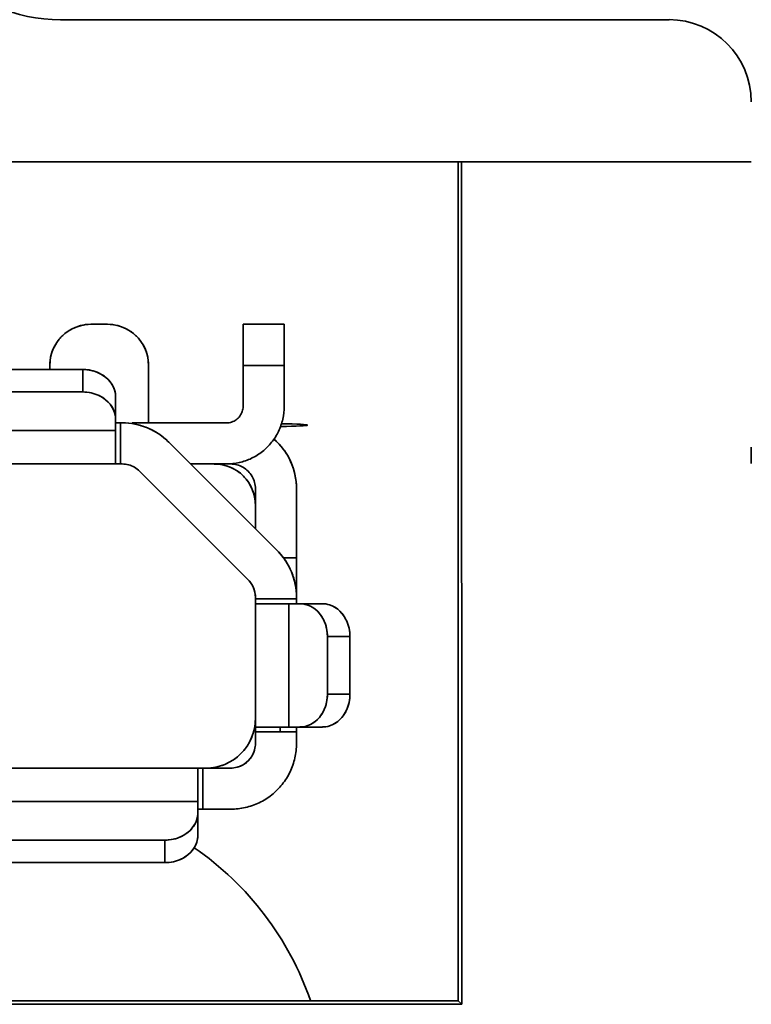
# Model space of a CAD drawing. Header units: inches. Extents: x 2.9 to 36.1, y -1.9 to 23.5.
# Tile 18 of 30: x 16.386 to 16.561, y 4.97 to 5.206. Entities that reach past the tile are written whole.
import ezdxf

# ---------------------------------------------------------------- set-up
doc = ezdxf.new("R2010")
doc.units = ezdxf.units.IN
doc.header["$MEASUREMENT"] = 0
doc.layers.add('Visible Edges(ANSI)', color=7, linetype='Continuous', lineweight=35)

msp = doc.modelspace()

# ---------------------------------------------------------------- linework, layer by layer
at = {"layer": 'Visible Edges(ANSI)'}
for p, q in [((16.39584, 5.20629), (16.54151, 5.20629)), ((16.49098, 5.17228), (16.12316, 5.17228)), ((16.49099, 4.97135), (16.49098, 5.17228)), ((16.49098, 5.17228), (16.49185, 5.17228)), ((16.49185, 5.17228), (16.49187, 4.97048)), ((16.5612, 5.17228), (16.49185, 5.17228)), ((16.4031, 5.13335), (16.40704, 5.13335)), ((16.43952, 5.13335), (16.44936, 5.13335)), ((16.43952, 5.13335), (16.44936, 5.13335)), ((16.40113, 5.12252), (16.31373, 5.12252)), ((16.31373, 5.12252), (16.40113, 5.12252)), ((16.39326, 5.12252), (16.39326, 5.12351)), ((16.39326, 5.12351), (16.39326, 5.12252)), ((16.40113, 5.11713), (16.40113, 5.12252)), ((16.40113, 5.11713), (16.40113, 5.12252)), ((16.41688, 5.12351), (16.41688, 5.10973)), ((16.41688, 5.12351), (16.41688, 5.10973)), ((16.43952, 5.11366), (16.43952, 5.12351)), ((16.43952, 5.12351), (16.44936, 5.12351)), ((16.44936, 5.12351), (16.43952, 5.12351)), ((16.43952, 5.12351), (16.43952, 5.11366)), ((16.44936, 5.12351), (16.44936, 5.11366)), ((16.44936, 5.12351), (16.44936, 5.11366)), ((16.31373, 5.11713), (16.40113, 5.11713)), ((16.31373, 5.11713), (16.40113, 5.11713)), ((16.409, 5.11593), (16.409, 5.11055)), ((16.409, 5.11593), (16.409, 5.11055)), ((16.40829, 5.11329), (16.40829, 5.11329)), ((16.40829, 5.11329), (16.40829, 5.11329)), ((16.409, 5.11055), (16.409, 5.1079)), ((16.409, 5.11055), (16.409, 5.1079)), ((16.30782, 5.1079), (16.409, 5.1079)), ((16.409, 5.1079), (16.30782, 5.1079)), ((16.41015, 5.10973), (16.409, 5.10973)), ((16.41019, 5.10973), (16.41015, 5.10973)), ((16.41019, 5.09989), (16.41019, 5.10973)), ((16.41019, 5.10973), (16.41058, 5.10973)), ((16.41294, 5.10955), (16.41294, 5.10973)), ((16.41294, 5.10973), (16.43558, 5.10973)), ((16.45491, 5.1092), (16.45491, 5.10919)), ((16.42171, 5.10512), (16.4477, 5.07913)), ((16.42171, 5.10512), (16.4477, 5.07913)), ((16.5612, 5.10393), (16.5612, 5.09999)), ((16.41019, 5.09989), (16.30782, 5.09989)), ((16.30782, 5.09989), (16.41058, 5.09989)), ((16.41058, 5.09989), (16.41019, 5.09989)), ((16.42694, 5.09989), (16.43558, 5.09989)), ((16.43558, 5.09989), (16.42694, 5.09989)), ((16.43656, 5.09989), (16.43558, 5.09989)), ((16.44074, 5.07217), (16.41475, 5.09816)), ((16.41475, 5.09816), (16.44074, 5.07217)), ((16.44247, 5.09004), (16.44247, 5.09398)), ((16.45231, 5.09398), (16.45231, 5.07744)), ((16.45231, 5.09398), (16.45231, 5.07744)), ((16.44247, 5.09004), (16.44247, 5.08436)), ((16.44247, 5.09004), (16.44247, 5.08436)), ((16.45231, 5.07744), (16.44916, 5.07744)), ((16.45231, 5.07744), (16.44916, 5.07744)), ((16.44247, 5.0676), (16.44247, 5.068)), ((16.44247, 5.03571), (16.44247, 5.0676)), ((16.45231, 5.0676), (16.44247, 5.0676)), ((16.45231, 5.0676), (16.44247, 5.0676)), ((16.45231, 5.068), (16.45231, 5.0676)), ((16.45231, 5.068), (16.45231, 5.06757)), ((16.45231, 5.06757), (16.45231, 5.0676)), ((16.45048, 5.06642), (16.45048, 5.03689)), ((16.45048, 5.03689), (16.45048, 5.06642)), ((16.45048, 5.06642), (16.45313, 5.06642)), ((16.45231, 5.06721), (16.45231, 5.06757)), ((16.45313, 5.06642), (16.45852, 5.06642)), ((16.45587, 5.0657), (16.45587, 5.0657)), ((16.45587, 5.0657), (16.45587, 5.0657)), ((16.45972, 5.05855), (16.45972, 5.04477)), ((16.46511, 5.05855), (16.45972, 5.05855)), ((16.46511, 5.05855), (16.45972, 5.05855)), ((16.45972, 5.05855), (16.45972, 5.04477)), ((16.46511, 5.05855), (16.46511, 5.04477)), ((16.46511, 5.04477), (16.46511, 5.05855)), ((16.45972, 5.04477), (16.46511, 5.04477)), ((16.45972, 5.04477), (16.46511, 5.04477)), ((16.45587, 5.03761), (16.45587, 5.03761)), ((16.45587, 5.03761), (16.45587, 5.03761)), ((16.44247, 5.03296), (16.44247, 5.03571)), ((16.44247, 5.03571), (16.45231, 5.03571)), ((16.44837, 5.03689), (16.44837, 5.03571)), ((16.45048, 5.03689), (16.45313, 5.03689)), ((16.45313, 5.03689), (16.45048, 5.03689)), ((16.45231, 5.03575), (16.45231, 5.03689)), ((16.45231, 5.03571), (16.45231, 5.03575)), ((16.45231, 5.03575), (16.45231, 5.03296)), ((16.45231, 5.03571), (16.45231, 5.03296)), ((16.45313, 5.03689), (16.45852, 5.03689)), ((16.45852, 5.03689), (16.45313, 5.03689)), ((16.18341, 5.02705), (16.42987, 5.02705)), ((16.42987, 5.01721), (16.42987, 5.02705)), ((16.42987, 5.02705), (16.43656, 5.02705)), ((16.42869, 5.01903), (16.18459, 5.01903)), ((16.18459, 5.01903), (16.42869, 5.01903)), ((16.42869, 5.01903), (16.42869, 5.01639)), ((16.42869, 5.01903), (16.42869, 5.01639)), ((16.42983, 5.01721), (16.42869, 5.01721)), ((16.42869, 5.01639), (16.42869, 5.011)), ((16.42869, 5.01639), (16.42869, 5.011)), ((16.42983, 5.01721), (16.42987, 5.01721)), ((16.43656, 5.01721), (16.42987, 5.01721)), ((16.42797, 5.01365), (16.42797, 5.01365)), ((16.42797, 5.01365), (16.42797, 5.01365)), ((16.42081, 5.0098), (16.19247, 5.0098)), ((16.19247, 5.0098), (16.42081, 5.0098)), ((16.42081, 5.00441), (16.42081, 5.0098)), ((16.42081, 5.0098), (16.42081, 5.00441)), ((16.42081, 5.00441), (16.19247, 5.00441)), ((16.42081, 5.00441), (16.19247, 5.00441)), ((16.12315, 4.97135), (16.49099, 4.97135)), ((16.49187, 4.97048), (16.49099, 4.97135)), ((16.49187, 4.97048), (16.12227, 4.97048))]:
    msp.add_line(p, q, dxfattribs=at)
for centre, radius, start, end in [((16.39584, 5.24566), 0.03937, 180, 270), ((16.54151, 5.18661), 0.01969, 0, 90), ((16.4031, 5.12351), 0.00984, 89.9992, 180.0008), ((16.40704, 5.12351), 0.00984, 359.9992, 90.0008), ((16.41058, 5.09398), 0.01575, 44.9991, 90.0008), ((16.43656, 5.09398), 0.01575, 359.9997, 48.8684), ((16.43263, 5.09004), 0.00984, 359.9992, 90.0008), ((16.43656, 5.068), 0.01575, 359.9991, 45.0008), ((16.43656, 5.068), 0.0059, 359.9946, 45.0054), ((16.43066, 5.03886), 0.01181, 269.9994, 0.0005), ((16.43656, 5.03296), 0.00591, 285.5372, 344.4046), ((16.38601, 4.94728), 0.0737, 19.0675, 55.4454)]:
    msp.add_arc(centre, radius, start, end, dxfattribs=at)
for centre, major_axis, ratio, start_param, end_param in [((16.43952, 5.12351), (0, 0.00984), 0.00001, 4.712375, 6.262051), ((16.44936, 5.12351), (0, 0.00984), 0.00001, 4.701545, 6.261546), ((16.40113, 5.11593), (0.00787, 0), 0.836777, 6.283152, 7.854015), ((16.40113, 5.11055), (0.00787, 0), 0.836777, 6.283152, 7.854015), ((16.409, 5.1176), (0, -0.01772), 0.00001, 0.073602, 0.994556), ((16.44444, 5.1092), (0.01048, 0), 0.034899, 5.109739, 7.432667), ((16.44444, 5.10919), (0.01048, 0), 0.034899, 5.109587, 6.283185), ((16.45231, 5.07744), (0, -0.00984), 0.00001, 4.69432, 5.9635), ((16.46018, 5.06642), (-0.01772, 0), 0.00001, 5.275597, 6.191332), ((16.45313, 5.05855), (0, 0.00787), 0.836777, 4.712356, 6.283219), ((16.45852, 5.05855), (0, 0.00787), 0.836777, 4.712356, 6.283219), ((16.45313, 5.04477), (0, -0.00787), 0.836777, 6.283152, 7.854015), ((16.45852, 5.04477), (0, -0.00787), 0.836777, 6.283152, 7.854015), ((16.46018, 5.03689), (-0.01772, 0), 0.00001, 5.302541, 6.239362), ((16.42869, 5.00933), (0, 0.01772), 0.00001, 5.289948, 6.213615), ((16.42082, 5.01639), (0.00787, 0), 0.836777, 4.712356, 6.283219), ((16.42082, 5.011), (0.00787, 0), 0.836777, 4.712356, 6.283219)]:
    msp.add_ellipse(centre, major_axis=major_axis, ratio=ratio, start_param=start_param, end_param=end_param, dxfattribs=at)
for points, knots in [([(16.39326, 5.12351), (16.39326, 5.12437), (16.39336, 5.1252), (16.39358, 5.12603), (16.3938, 5.12685), (16.39414, 5.12767), (16.39457, 5.12842), (16.395, 5.12917), (16.39553, 5.12986), (16.39614, 5.13047), (16.39675, 5.13108), (16.39744, 5.13161), (16.39819, 5.13204), (16.39894, 5.13247), (16.39976, 5.1328), (16.40058, 5.13302), (16.4014, 5.13324), (16.40224, 5.13335), (16.4031, 5.13335)], [0, 0, 0, 0, 0.166667, 0.166667, 0.166667, 0.333333, 0.333333, 0.333333, 0.5, 0.5, 0.5, 0.666667, 0.666667, 0.666667, 0.833333, 0.833333, 0.833333, 1, 1, 1, 1]), ([(16.40704, 5.13335), (16.4079, 5.13335), (16.40873, 5.13324), (16.40956, 5.13302), (16.41038, 5.1328), (16.4112, 5.13247), (16.41195, 5.13204), (16.4127, 5.13161), (16.41339, 5.13108), (16.414, 5.13047), (16.41461, 5.12986), (16.41514, 5.12917), (16.41557, 5.12841), (16.416, 5.12766), (16.41633, 5.12685), (16.41655, 5.12603), (16.41677, 5.1252), (16.41688, 5.12437), (16.41688, 5.12351)], [0, 0, 0, 0, 0.166667, 0.166667, 0.166667, 0.333333, 0.333333, 0.333333, 0.5, 0.5, 0.5, 0.666667, 0.666667, 0.666667, 0.833333, 0.833333, 0.833333, 1, 1, 1, 1]), ([(16.43952, 5.13335), (16.43952, 5.13335), (16.43952, 5.13324), (16.43952, 5.13302), (16.43952, 5.1328), (16.43952, 5.13247), (16.43952, 5.13204), (16.43952, 5.13161), (16.43952, 5.13108), (16.43952, 5.13047), (16.43952, 5.12986), (16.43952, 5.12917), (16.43952, 5.12841), (16.43952, 5.12766), (16.43952, 5.12685), (16.43952, 5.12603), (16.43952, 5.1252), (16.43952, 5.12437), (16.43952, 5.12351)], [0, 0, 0, 0, 0.166667, 0.166667, 0.166667, 0.333333, 0.333333, 0.333333, 0.5, 0.5, 0.5, 0.666667, 0.666667, 0.666667, 0.833333, 0.833333, 0.833333, 1, 1, 1, 1]), ([(16.44936, 5.13335), (16.44936, 5.13335), (16.44936, 5.13324), (16.44936, 5.13302), (16.44936, 5.1328), (16.44936, 5.13247), (16.44936, 5.13204), (16.44936, 5.13161), (16.44936, 5.13108), (16.44936, 5.13047), (16.44936, 5.12986), (16.44936, 5.12917), (16.44936, 5.12842), (16.44936, 5.12767), (16.44936, 5.12685), (16.44936, 5.12603), (16.44936, 5.1252), (16.44936, 5.12437), (16.44936, 5.12351)], [0, 0, 0, 0, 0.166667, 0.166667, 0.166667, 0.333333, 0.333333, 0.333333, 0.5, 0.5, 0.5, 0.666667, 0.666667, 0.666667, 0.833333, 0.833333, 0.833333, 1, 1, 1, 1]), ([(16.40113, 5.12252), (16.40182, 5.12252), (16.40249, 5.12245), (16.40314, 5.1223), (16.4038, 5.12216), (16.40445, 5.12193), (16.40506, 5.12165), (16.40566, 5.12136), (16.40621, 5.121), (16.4067, 5.12059), (16.40718, 5.12019), (16.40761, 5.11973), (16.40795, 5.11922), (16.4083, 5.11872), (16.40856, 5.11817), (16.40874, 5.11762), (16.40892, 5.11707), (16.409, 5.11651), (16.409, 5.11593)], [0, 0, 0, 0, 0.166667, 0.166667, 0.166667, 0.333333, 0.333333, 0.333333, 0.5, 0.5, 0.5, 0.666667, 0.666667, 0.666667, 0.833333, 0.833333, 0.833333, 1, 1, 1, 1]), ([(16.40113, 5.11713), (16.40182, 5.11713), (16.40249, 5.11706), (16.40315, 5.11691), (16.40381, 5.11677), (16.40446, 5.11654), (16.40506, 5.11625), (16.40566, 5.11597), (16.40621, 5.11561), (16.4067, 5.1152), (16.40719, 5.11479), (16.40761, 5.11433), (16.40796, 5.11383), (16.4083, 5.11333), (16.40857, 5.11278), (16.40874, 5.11223), (16.40892, 5.11168), (16.409, 5.11112), (16.409, 5.11055)], [0, 0, 0, 0, 0.166667, 0.166667, 0.166667, 0.333333, 0.333333, 0.333333, 0.5, 0.5, 0.5, 0.666667, 0.666667, 0.666667, 0.833333, 0.833333, 0.833333, 1, 1, 1, 1]), ([(16.43558, 5.10973), (16.43599, 5.10973), (16.43639, 5.10979), (16.43678, 5.10992), (16.43717, 5.11004), (16.43755, 5.11023), (16.43789, 5.11048), (16.43823, 5.11072), (16.43852, 5.11102), (16.43877, 5.11136), (16.43901, 5.1117), (16.4392, 5.11208), (16.43933, 5.11247), (16.43945, 5.11285), (16.43952, 5.11325), (16.43952, 5.11366)], [0, 0, 0, 0, 0.2, 0.2, 0.2, 0.4, 0.4, 0.4, 0.6, 0.6, 0.6, 0.8, 0.8, 0.8, 1, 1, 1, 1]), ([(16.44936, 5.11366), (16.44936, 5.11264), (16.44925, 5.11163), (16.44902, 5.11063), (16.44879, 5.10964), (16.44845, 5.10864), (16.448, 5.1077), (16.44755, 5.10677), (16.447, 5.10589), (16.44635, 5.10508), (16.44571, 5.10427), (16.44497, 5.10353), (16.44416, 5.10289), (16.44335, 5.10224), (16.44247, 5.10169), (16.44153, 5.10124), (16.4406, 5.10079), (16.4396, 5.10045), (16.43861, 5.10022), (16.43761, 5.09999), (16.4366, 5.09988), (16.43558, 5.09989)], [0, 0, 0, 0, 0.142857, 0.142857, 0.142857, 0.285714, 0.285714, 0.285714, 0.428571, 0.428571, 0.428571, 0.571429, 0.571429, 0.571429, 0.714286, 0.714286, 0.714286, 0.857143, 0.857143, 0.857143, 1, 1, 1, 1]), ([(16.409, 5.10982), (16.409, 5.10981), (16.409, 5.10981), (16.40901, 5.1098), (16.40901, 5.1098), (16.40901, 5.1098), (16.40901, 5.10979), (16.40902, 5.10979), (16.40902, 5.10979), (16.40903, 5.10978), (16.40903, 5.10978), (16.40904, 5.10978), (16.40905, 5.10977), (16.40906, 5.10977), (16.40906, 5.10977), (16.40907, 5.10977), (16.40908, 5.10976), (16.40909, 5.10976), (16.40911, 5.10976), (16.40912, 5.10976), (16.40913, 5.10975), (16.40914, 5.10975), (16.40916, 5.10975), (16.40917, 5.10975), (16.40919, 5.10975), (16.4092, 5.10975), (16.40922, 5.10974), (16.40923, 5.10974), (16.40925, 5.10974), (16.40927, 5.10974), (16.40929, 5.10974), (16.40931, 5.10974), (16.40933, 5.10974), (16.40935, 5.10974), (16.40937, 5.10973), (16.40939, 5.10973), (16.40941, 5.10973), (16.40943, 5.10973), (16.40946, 5.10973), (16.40948, 5.10973), (16.4095, 5.10973), (16.40953, 5.10973), (16.40955, 5.10973), (16.40957, 5.10973), (16.4096, 5.10973), (16.40962, 5.10973), (16.40965, 5.10973), (16.40967, 5.10973), (16.4097, 5.10973), (16.40973, 5.10973), (16.40975, 5.10973), (16.40978, 5.10973), (16.4098, 5.10973), (16.40983, 5.10973), (16.40986, 5.10973), (16.40988, 5.10973), (16.40991, 5.10973), (16.40994, 5.10973), (16.40996, 5.10973), (16.40999, 5.10973), (16.41002, 5.10973), (16.41004, 5.10973), (16.41007, 5.10973), (16.4101, 5.10973), (16.41013, 5.10973), (16.41016, 5.10973), (16.41019, 5.10973)], [0, 0, 0, 0, 0.045455, 0.045455, 0.045455, 0.090909, 0.090909, 0.090909, 0.136364, 0.136364, 0.136364, 0.181818, 0.181818, 0.181818, 0.227273, 0.227273, 0.227273, 0.272727, 0.272727, 0.272727, 0.318182, 0.318182, 0.318182, 0.363636, 0.363636, 0.363636, 0.409091, 0.409091, 0.409091, 0.454545, 0.454545, 0.454545, 0.5, 0.5, 0.5, 0.545455, 0.545455, 0.545455, 0.590909, 0.590909, 0.590909, 0.636364, 0.636364, 0.636364, 0.681818, 0.681818, 0.681818, 0.727273, 0.727273, 0.727273, 0.772727, 0.772727, 0.772727, 0.818182, 0.818182, 0.818182, 0.863636, 0.863636, 0.863636, 0.909091, 0.909091, 0.909091, 0.954545, 0.954545, 0.954545, 1, 1, 1, 1]), ([(16.409, 5.1079), (16.409, 5.10675), (16.409, 5.10572), (16.409, 5.10478), (16.409, 5.10384), (16.409, 5.10301), (16.409, 5.10231), (16.409, 5.10161), (16.409, 5.10106), (16.409, 5.10066), (16.409, 5.10026), (16.409, 5.10002), (16.409, 5.09992)], [0, 0, 0, 0, 0.25, 0.25, 0.25, 0.5, 0.5, 0.5, 0.75, 0.75, 0.75, 1, 1, 1, 1]), ([(16.41058, 5.10973), (16.41161, 5.10973), (16.41263, 5.10963), (16.41364, 5.10943), (16.41465, 5.10923), (16.41565, 5.10893), (16.41661, 5.10853), (16.41757, 5.10813), (16.41849, 5.10764), (16.41934, 5.10707), (16.4202, 5.10649), (16.42098, 5.10585), (16.42171, 5.10512)], [0, 0, 0, 0, 0.25, 0.25, 0.25, 0.5, 0.5, 0.5, 0.75, 0.75, 0.75, 1, 1, 1, 1]), ([(16.44692, 5.10584), (16.44763, 5.10522), (16.44829, 5.10453), (16.44888, 5.10379), (16.44962, 5.10287), (16.45025, 5.10186), (16.45076, 5.10079), (16.45127, 5.09973), (16.45166, 5.09859), (16.45192, 5.09745), (16.45218, 5.09631), (16.45231, 5.09516), (16.45231, 5.09398)], [0.4570577, 0.4570577, 0.4570577, 0.4570577, 0.5714286, 0.5714286, 0.5714286, 0.7142857, 0.7142857, 0.7142857, 0.8571429, 0.8571429, 0.8571429, 1, 1, 1, 1]), ([(16.409, 5.09992), (16.409, 5.09992), (16.409, 5.09992), (16.40901, 5.09992), (16.40901, 5.09992), (16.40901, 5.09992), (16.40902, 5.09991), (16.40902, 5.09991), (16.40902, 5.09991), (16.40903, 5.09991), (16.40904, 5.09991), (16.40904, 5.09991), (16.40905, 5.09991), (16.40906, 5.0999), (16.40907, 5.0999), (16.40908, 5.0999), (16.40909, 5.0999), (16.4091, 5.0999), (16.40911, 5.0999), (16.40912, 5.0999), (16.40913, 5.0999), (16.40915, 5.0999), (16.40916, 5.0999), (16.40917, 5.09989), (16.40919, 5.09989), (16.4092, 5.09989), (16.40922, 5.09989), (16.40924, 5.09989), (16.40925, 5.09989), (16.40927, 5.09989), (16.40929, 5.09989), (16.40931, 5.09989), (16.40933, 5.09989), (16.40935, 5.09989), (16.40937, 5.09989), (16.40939, 5.09989), (16.40941, 5.09989), (16.40944, 5.09989), (16.40946, 5.09989), (16.40948, 5.09989), (16.40951, 5.09989), (16.40953, 5.09989), (16.40955, 5.09989), (16.40958, 5.09989), (16.4096, 5.09989), (16.40963, 5.09989), (16.40965, 5.09989), (16.40968, 5.09989), (16.4097, 5.09989), (16.40973, 5.09989), (16.40975, 5.09989), (16.40978, 5.09989), (16.40981, 5.09989), (16.40983, 5.09989), (16.40986, 5.09989), (16.40988, 5.09989), (16.40991, 5.09989), (16.40994, 5.09989), (16.40996, 5.09989), (16.40999, 5.09989), (16.41002, 5.09989), (16.41005, 5.09989), (16.41007, 5.09989), (16.4101, 5.09989), (16.41013, 5.09989), (16.41016, 5.09989), (16.41019, 5.09989)], [0, 0, 0, 0, 0.045455, 0.045455, 0.045455, 0.090909, 0.090909, 0.090909, 0.136364, 0.136364, 0.136364, 0.181818, 0.181818, 0.181818, 0.227273, 0.227273, 0.227273, 0.272727, 0.272727, 0.272727, 0.318182, 0.318182, 0.318182, 0.363636, 0.363636, 0.363636, 0.409091, 0.409091, 0.409091, 0.454545, 0.454545, 0.454545, 0.5, 0.5, 0.5, 0.545455, 0.545455, 0.545455, 0.590909, 0.590909, 0.590909, 0.636364, 0.636364, 0.636364, 0.681818, 0.681818, 0.681818, 0.727273, 0.727273, 0.727273, 0.772727, 0.772727, 0.772727, 0.818182, 0.818182, 0.818182, 0.863636, 0.863636, 0.863636, 0.909091, 0.909091, 0.909091, 0.954545, 0.954545, 0.954545, 1, 1, 1, 1]), ([(16.41475, 5.09816), (16.41439, 5.09852), (16.41399, 5.09883), (16.41354, 5.09909), (16.41309, 5.09935), (16.41259, 5.09955), (16.4121, 5.09969), (16.4116, 5.09982), (16.4111, 5.09989), (16.41058, 5.09989)], [0, 0, 0, 0, 0.333333, 0.333333, 0.333333, 0.666667, 0.666667, 0.666667, 1, 1, 1, 1]), ([(16.43263, 5.09989), (16.43349, 5.09988), (16.43432, 5.09978), (16.43515, 5.09956), (16.43597, 5.09934), (16.43679, 5.099), (16.43754, 5.09857), (16.43829, 5.09814), (16.43898, 5.09761), (16.43959, 5.097), (16.4402, 5.09639), (16.44073, 5.0957), (16.44116, 5.09495), (16.44159, 5.0942), (16.44192, 5.09339), (16.44214, 5.09256), (16.44236, 5.09174), (16.44247, 5.0909), (16.44247, 5.09004)], [0, 0, 0, 0, 0.166667, 0.166667, 0.166667, 0.333333, 0.333333, 0.333333, 0.5, 0.5, 0.5, 0.666667, 0.666667, 0.666667, 0.833333, 0.833333, 0.833333, 1, 1, 1, 1]), ([(16.44247, 5.09398), (16.44247, 5.09449), (16.44241, 5.09499), (16.44227, 5.09548), (16.44214, 5.09598), (16.44194, 5.09647), (16.44168, 5.09692), (16.44142, 5.09737), (16.4411, 5.09779), (16.44074, 5.09816), (16.44037, 5.09852), (16.43995, 5.09884), (16.4395, 5.0991), (16.43905, 5.09936), (16.43856, 5.09956), (16.43806, 5.09969), (16.43757, 5.09982), (16.43707, 5.09989), (16.43656, 5.09989)], [0, 0, 0, 0, 0.166667, 0.166667, 0.166667, 0.333333, 0.333333, 0.333333, 0.5, 0.5, 0.5, 0.666667, 0.666667, 0.666667, 0.833333, 0.833333, 0.833333, 1, 1, 1, 1]), ([(16.4477, 5.07913), (16.44843, 5.0784), (16.44908, 5.07761), (16.44965, 5.07676), (16.45022, 5.0759), (16.45072, 5.07498), (16.45111, 5.07402), (16.45151, 5.07306), (16.45181, 5.07206), (16.45201, 5.07105), (16.45221, 5.07004), (16.45231, 5.06903), (16.45231, 5.068)], [0, 0, 0, 0, 0.25, 0.25, 0.25, 0.5, 0.5, 0.5, 0.75, 0.75, 0.75, 1, 1, 1, 1]), ([(16.4477, 5.07913), (16.44855, 5.07828), (16.44929, 5.07736), (16.44992, 5.07634), (16.44994, 5.07631), (16.44996, 5.07627), (16.44998, 5.07624)], [0, 0, 0, 0, 0.3333333, 0.3333333, 0.3333333, 0.3442027, 0.3442027, 0.3442027, 0.3442027]), ([(16.45231, 5.07744), (16.45231, 5.07658), (16.45231, 5.07575), (16.45231, 5.07493), (16.45231, 5.0741), (16.45231, 5.07329), (16.45231, 5.07254), (16.45231, 5.07179), (16.45231, 5.0711), (16.45231, 5.07049), (16.45231, 5.06988), (16.45231, 5.06935), (16.45231, 5.06891), (16.45231, 5.06852), (16.45231, 5.06821), (16.45231, 5.068)], [0, 0, 0, 0, 0.1666667, 0.1666667, 0.1666667, 0.3333333, 0.3333333, 0.3333333, 0.5, 0.5, 0.5, 0.6666667, 0.6666667, 0.6666667, 0.8176202, 0.8176202, 0.8176202, 0.8176202]), ([(16.45144, 5.07315), (16.45145, 5.07312), (16.45146, 5.07309), (16.45147, 5.07306), (16.45181, 5.07207), (16.45205, 5.07107), (16.45218, 5.07004)], [0.6580699, 0.6580699, 0.6580699, 0.6580699, 0.6666667, 0.6666667, 0.6666667, 0.9564873, 0.9564873, 0.9564873, 0.9564873]), ([(16.44247, 5.068), (16.44247, 5.06851), (16.44241, 5.06901), (16.44227, 5.06951), (16.44213, 5.07001), (16.44193, 5.07051), (16.44167, 5.07096), (16.44141, 5.07141), (16.44111, 5.07181), (16.44074, 5.07217)], [0, 0, 0, 0, 0.333333, 0.333333, 0.333333, 0.666667, 0.666667, 0.666667, 1, 1, 1, 1]), ([(16.44247, 5.0676), (16.44247, 5.06757), (16.44247, 5.06754), (16.44247, 5.06752), (16.44247, 5.06749), (16.44247, 5.06746), (16.44247, 5.06743), (16.44247, 5.06741), (16.44247, 5.06738), (16.44247, 5.06735), (16.44247, 5.06733), (16.44247, 5.0673), (16.44247, 5.06727), (16.44247, 5.06725), (16.44247, 5.06722), (16.44247, 5.0672), (16.44247, 5.06717), (16.44247, 5.06714), (16.44247, 5.06712), (16.44247, 5.06709), (16.44247, 5.06707), (16.44247, 5.06704), (16.44247, 5.06702), (16.44247, 5.06699), (16.44247, 5.06697), (16.44247, 5.06694), (16.44247, 5.06692), (16.44247, 5.0669), (16.44247, 5.06687), (16.44247, 5.06685), (16.44247, 5.06683), (16.44247, 5.06681), (16.44247, 5.06679), (16.44247, 5.06677), (16.44247, 5.06675), (16.44247, 5.06673), (16.44247, 5.06671), (16.44247, 5.06669), (16.44247, 5.06667), (16.44247, 5.06665), (16.44248, 5.06664), (16.44248, 5.06662), (16.44248, 5.0666), (16.44248, 5.06659), (16.44248, 5.06657), (16.44248, 5.06656), (16.44248, 5.06655), (16.44248, 5.06654), (16.44248, 5.06652), (16.44248, 5.06651), (16.44248, 5.0665), (16.44249, 5.06649), (16.44249, 5.06648), (16.44249, 5.06647), (16.44249, 5.06647), (16.44249, 5.06646), (16.44249, 5.06645), (16.44249, 5.06645), (16.44249, 5.06644), (16.4425, 5.06644), (16.4425, 5.06643), (16.4425, 5.06643), (16.4425, 5.06643), (16.4425, 5.06642), (16.4425, 5.06642), (16.44251, 5.06642), (16.44251, 5.06642)], [0, 0, 0, 0, 0.045455, 0.045455, 0.045455, 0.090909, 0.090909, 0.090909, 0.136364, 0.136364, 0.136364, 0.181818, 0.181818, 0.181818, 0.227273, 0.227273, 0.227273, 0.272727, 0.272727, 0.272727, 0.318182, 0.318182, 0.318182, 0.363636, 0.363636, 0.363636, 0.409091, 0.409091, 0.409091, 0.454545, 0.454545, 0.454545, 0.5, 0.5, 0.5, 0.545455, 0.545455, 0.545455, 0.590909, 0.590909, 0.590909, 0.636364, 0.636364, 0.636364, 0.681818, 0.681818, 0.681818, 0.727273, 0.727273, 0.727273, 0.772727, 0.772727, 0.772727, 0.818182, 0.818182, 0.818182, 0.863636, 0.863636, 0.863636, 0.909091, 0.909091, 0.909091, 0.954545, 0.954545, 0.954545, 1, 1, 1, 1]), ([(16.44247, 5.0676), (16.44247, 5.06757), (16.44247, 5.06755), (16.44247, 5.06752), (16.44247, 5.06749), (16.44247, 5.06746), (16.44247, 5.06743), (16.44247, 5.06741), (16.44247, 5.06738), (16.44247, 5.06735), (16.44247, 5.06732), (16.44247, 5.0673), (16.44247, 5.06727), (16.44247, 5.06724), (16.44247, 5.06721), (16.44247, 5.06719), (16.44247, 5.06716), (16.44247, 5.06714), (16.44247, 5.06711), (16.44247, 5.06708), (16.44247, 5.06706), (16.44247, 5.06704), (16.44247, 5.06701), (16.44247, 5.06699), (16.44247, 5.06696), (16.44247, 5.06694), (16.44247, 5.06692), (16.44247, 5.06689), (16.44247, 5.06687), (16.44247, 5.06685), (16.44247, 5.06683), (16.44247, 5.06681), (16.44247, 5.06679), (16.44247, 5.06677), (16.44247, 5.06675), (16.44247, 5.06673), (16.44247, 5.06671), (16.44247, 5.06669), (16.44247, 5.06667), (16.44247, 5.06666), (16.44248, 5.06664), (16.44248, 5.06662), (16.44248, 5.06661), (16.44248, 5.06659), (16.44248, 5.06658), (16.44248, 5.06657), (16.44248, 5.06655), (16.44248, 5.06654), (16.44248, 5.06653), (16.44248, 5.06652), (16.44248, 5.06651), (16.44249, 5.0665), (16.44249, 5.06649), (16.44249, 5.06648), (16.44249, 5.06647), (16.44249, 5.06646), (16.44249, 5.06645), (16.44249, 5.06645), (16.44249, 5.06644), (16.4425, 5.06644), (16.4425, 5.06643), (16.4425, 5.06643), (16.4425, 5.06643), (16.4425, 5.06642), (16.4425, 5.06642), (16.44251, 5.06642), (16.44251, 5.06642)], [0, 0, 0, 0, 0.045455, 0.045455, 0.045455, 0.090909, 0.090909, 0.090909, 0.136364, 0.136364, 0.136364, 0.181818, 0.181818, 0.181818, 0.227273, 0.227273, 0.227273, 0.272727, 0.272727, 0.272727, 0.318182, 0.318182, 0.318182, 0.363636, 0.363636, 0.363636, 0.409091, 0.409091, 0.409091, 0.454545, 0.454545, 0.454545, 0.5, 0.5, 0.5, 0.545455, 0.545455, 0.545455, 0.590909, 0.590909, 0.590909, 0.636364, 0.636364, 0.636364, 0.681818, 0.681818, 0.681818, 0.727273, 0.727273, 0.727273, 0.772727, 0.772727, 0.772727, 0.818182, 0.818182, 0.818182, 0.863636, 0.863636, 0.863636, 0.909091, 0.909091, 0.909091, 0.954545, 0.954545, 0.954545, 1, 1, 1, 1]), ([(16.4524, 5.06642), (16.4524, 5.06642), (16.45239, 5.06642), (16.45239, 5.06642), (16.45238, 5.06643), (16.45238, 5.06643), (16.45238, 5.06643), (16.45237, 5.06644), (16.45237, 5.06644), (16.45237, 5.06645), (16.45236, 5.06645), (16.45236, 5.06646), (16.45236, 5.06647), (16.45235, 5.06648), (16.45235, 5.06648), (16.45235, 5.06649), (16.45235, 5.0665), (16.45234, 5.06652), (16.45234, 5.06653), (16.45234, 5.06654), (16.45234, 5.06655), (16.45234, 5.06656), (16.45233, 5.06658), (16.45233, 5.06659), (16.45233, 5.06661), (16.45233, 5.06662), (16.45233, 5.06664), (16.45233, 5.06665), (16.45232, 5.06667), (16.45232, 5.06669), (16.45232, 5.06671), (16.45232, 5.06673), (16.45232, 5.06674), (16.45232, 5.06676), (16.45232, 5.06678), (16.45232, 5.0668), (16.45232, 5.06683), (16.45232, 5.06685), (16.45232, 5.06687), (16.45231, 5.06689), (16.45231, 5.06691), (16.45231, 5.06694), (16.45231, 5.06696), (16.45231, 5.06698), (16.45231, 5.06701), (16.45231, 5.06703), (16.45231, 5.06706), (16.45231, 5.06708), (16.45231, 5.06711), (16.45231, 5.06713), (16.45231, 5.06716), (16.45231, 5.06719), (16.45231, 5.06721), (16.45231, 5.06724), (16.45231, 5.06727), (16.45231, 5.06729), (16.45231, 5.06732), (16.45231, 5.06735), (16.45231, 5.06738), (16.45231, 5.0674), (16.45231, 5.06743), (16.45231, 5.06746), (16.45231, 5.06749), (16.45231, 5.06752), (16.45231, 5.06754), (16.45231, 5.06757), (16.45231, 5.0676)], [0, 0, 0, 0, 0.045455, 0.045455, 0.045455, 0.090909, 0.090909, 0.090909, 0.136364, 0.136364, 0.136364, 0.181818, 0.181818, 0.181818, 0.227273, 0.227273, 0.227273, 0.272727, 0.272727, 0.272727, 0.318182, 0.318182, 0.318182, 0.363636, 0.363636, 0.363636, 0.409091, 0.409091, 0.409091, 0.454545, 0.454545, 0.454545, 0.5, 0.5, 0.5, 0.545455, 0.545455, 0.545455, 0.590909, 0.590909, 0.590909, 0.636364, 0.636364, 0.636364, 0.681818, 0.681818, 0.681818, 0.727273, 0.727273, 0.727273, 0.772727, 0.772727, 0.772727, 0.818182, 0.818182, 0.818182, 0.863636, 0.863636, 0.863636, 0.909091, 0.909091, 0.909091, 0.954545, 0.954545, 0.954545, 1, 1, 1, 1]), ([(16.45231, 5.0676), (16.45231, 5.06757), (16.45231, 5.06754), (16.45231, 5.06752), (16.45231, 5.06749), (16.45231, 5.06746), (16.45231, 5.06743), (16.45231, 5.06741), (16.45231, 5.06738), (16.45231, 5.06735), (16.45231, 5.06733), (16.45231, 5.0673), (16.45231, 5.06727), (16.45231, 5.06725), (16.45231, 5.06722), (16.45231, 5.0672), (16.45231, 5.06717), (16.45231, 5.06714), (16.45231, 5.06712), (16.45231, 5.06709), (16.45231, 5.06707), (16.45231, 5.06704), (16.45231, 5.06702), (16.45231, 5.06699), (16.45231, 5.06697), (16.45231, 5.06694), (16.45231, 5.06692), (16.45231, 5.0669), (16.45232, 5.06687), (16.45232, 5.06685), (16.45232, 5.06683), (16.45232, 5.06681), (16.45232, 5.06679), (16.45232, 5.06677), (16.45232, 5.06674), (16.45232, 5.06673), (16.45232, 5.06671), (16.45232, 5.06669), (16.45232, 5.06667), (16.45233, 5.06665), (16.45233, 5.06664), (16.45233, 5.06662), (16.45233, 5.0666), (16.45233, 5.06659), (16.45233, 5.06657), (16.45234, 5.06656), (16.45234, 5.06655), (16.45234, 5.06653), (16.45234, 5.06652), (16.45234, 5.06651), (16.45235, 5.0665), (16.45235, 5.06649), (16.45235, 5.06648), (16.45235, 5.06647), (16.45236, 5.06647), (16.45236, 5.06646), (16.45236, 5.06645), (16.45237, 5.06645), (16.45237, 5.06644), (16.45237, 5.06644), (16.45238, 5.06643), (16.45238, 5.06643), (16.45238, 5.06643), (16.45239, 5.06642), (16.45239, 5.06642), (16.4524, 5.06642), (16.4524, 5.06642)], [0, 0, 0, 0, 0.045455, 0.045455, 0.045455, 0.090909, 0.090909, 0.090909, 0.136364, 0.136364, 0.136364, 0.181818, 0.181818, 0.181818, 0.227273, 0.227273, 0.227273, 0.272727, 0.272727, 0.272727, 0.318182, 0.318182, 0.318182, 0.363636, 0.363636, 0.363636, 0.409091, 0.409091, 0.409091, 0.454545, 0.454545, 0.454545, 0.5, 0.5, 0.5, 0.545455, 0.545455, 0.545455, 0.590909, 0.590909, 0.590909, 0.636364, 0.636364, 0.636364, 0.681818, 0.681818, 0.681818, 0.727273, 0.727273, 0.727273, 0.772727, 0.772727, 0.772727, 0.818182, 0.818182, 0.818182, 0.863636, 0.863636, 0.863636, 0.909091, 0.909091, 0.909091, 0.954545, 0.954545, 0.954545, 1, 1, 1, 1]), ([(16.45313, 5.06642), (16.45371, 5.06642), (16.45426, 5.06633), (16.45482, 5.06616), (16.45537, 5.06598), (16.45591, 5.06572), (16.45642, 5.06537), (16.45692, 5.06503), (16.45738, 5.0646), (16.45779, 5.06411), (16.4582, 5.06363), (16.45855, 5.06307), (16.45884, 5.06247), (16.45913, 5.06187), (16.45935, 5.06122), (16.4595, 5.06056), (16.45965, 5.0599), (16.45972, 5.05924), (16.45972, 5.05855)], [0, 0, 0, 0, 0.166667, 0.166667, 0.166667, 0.333333, 0.333333, 0.333333, 0.5, 0.5, 0.5, 0.666667, 0.666667, 0.666667, 0.833333, 0.833333, 0.833333, 1, 1, 1, 1]), ([(16.45852, 5.06642), (16.45909, 5.06642), (16.45965, 5.06633), (16.4602, 5.06616), (16.46075, 5.06598), (16.4613, 5.06572), (16.4618, 5.06537), (16.46231, 5.06503), (16.46277, 5.0646), (16.46318, 5.06412), (16.46358, 5.06363), (16.46394, 5.06308), (16.46423, 5.06248), (16.46452, 5.06187), (16.46474, 5.06122), (16.46489, 5.06056), (16.46503, 5.0599), (16.46511, 5.05924), (16.46511, 5.05855)], [0, 0, 0, 0, 0.166667, 0.166667, 0.166667, 0.333333, 0.333333, 0.333333, 0.5, 0.5, 0.5, 0.666667, 0.666667, 0.666667, 0.833333, 0.833333, 0.833333, 1, 1, 1, 1]), ([(16.45972, 5.04477), (16.45972, 5.04408), (16.45964, 5.04341), (16.4595, 5.04275), (16.45935, 5.04209), (16.45913, 5.04144), (16.45884, 5.04084), (16.45855, 5.04024), (16.45819, 5.03969), (16.45779, 5.0392), (16.45738, 5.03871), (16.45692, 5.03829), (16.45641, 5.03794), (16.45591, 5.0376), (16.45537, 5.03733), (16.45481, 5.03716), (16.45426, 5.03698), (16.4537, 5.03689), (16.45313, 5.03689)], [0, 0, 0, 0, 0.166667, 0.166667, 0.166667, 0.333333, 0.333333, 0.333333, 0.5, 0.5, 0.5, 0.666667, 0.666667, 0.666667, 0.833333, 0.833333, 0.833333, 1, 1, 1, 1]), ([(16.46511, 5.04477), (16.46511, 5.04408), (16.46503, 5.04341), (16.46489, 5.04275), (16.46474, 5.04209), (16.46452, 5.04144), (16.46423, 5.04084), (16.46394, 5.04024), (16.46359, 5.03969), (16.46318, 5.0392), (16.46277, 5.03871), (16.46231, 5.03829), (16.46181, 5.03794), (16.4613, 5.0376), (16.46076, 5.03733), (16.46021, 5.03716), (16.45965, 5.03698), (16.45909, 5.03689), (16.45852, 5.03689)], [0, 0, 0, 0, 0.166667, 0.166667, 0.166667, 0.333333, 0.333333, 0.333333, 0.5, 0.5, 0.5, 0.666667, 0.666667, 0.666667, 0.833333, 0.833333, 0.833333, 1, 1, 1, 1]), ([(16.44247, 5.03886), (16.44247, 5.03798), (16.44237, 5.03712), (16.44218, 5.03626), (16.44198, 5.03541), (16.44169, 5.03456), (16.44131, 5.03375), (16.44092, 5.03295), (16.44045, 5.03219), (16.43989, 5.0315), (16.43934, 5.03081), (16.43871, 5.03018), (16.43802, 5.02962), (16.43732, 5.02907), (16.43656, 5.02859), (16.43576, 5.02821), (16.43496, 5.02783), (16.43411, 5.02753), (16.43325, 5.02734), (16.4324, 5.02714), (16.43154, 5.02705), (16.43066, 5.02705)], [0, 0, 0, 0, 0.142857, 0.142857, 0.142857, 0.285714, 0.285714, 0.285714, 0.428571, 0.428571, 0.428571, 0.571429, 0.571429, 0.571429, 0.714286, 0.714286, 0.714286, 0.857143, 0.857143, 0.857143, 1, 1, 1, 1]), ([(16.44251, 5.03689), (16.44251, 5.03689), (16.4425, 5.03689), (16.4425, 5.03689), (16.4425, 5.03689), (16.4425, 5.03689), (16.4425, 5.03688), (16.4425, 5.03688), (16.44249, 5.03687), (16.44249, 5.03687), (16.44249, 5.03686), (16.44249, 5.03686), (16.44249, 5.03685), (16.44249, 5.03684), (16.44249, 5.03683), (16.44249, 5.03682), (16.44248, 5.03681), (16.44248, 5.0368), (16.44248, 5.03679), (16.44248, 5.03678), (16.44248, 5.03677), (16.44248, 5.03675), (16.44248, 5.03674), (16.44248, 5.03672), (16.44248, 5.03671), (16.44248, 5.03669), (16.44248, 5.03668), (16.44247, 5.03666), (16.44247, 5.03664), (16.44247, 5.03662), (16.44247, 5.03661), (16.44247, 5.03659), (16.44247, 5.03657), (16.44247, 5.03655), (16.44247, 5.03653), (16.44247, 5.03651), (16.44247, 5.03648), (16.44247, 5.03646), (16.44247, 5.03644), (16.44247, 5.03642), (16.44247, 5.03639), (16.44247, 5.03637), (16.44247, 5.03634), (16.44247, 5.03632), (16.44247, 5.03629), (16.44247, 5.03627), (16.44247, 5.03624), (16.44247, 5.03622), (16.44247, 5.03619), (16.44247, 5.03617), (16.44247, 5.03614), (16.44247, 5.03612), (16.44247, 5.03609), (16.44247, 5.03607), (16.44247, 5.03604), (16.44247, 5.03601), (16.44247, 5.03599), (16.44247, 5.03596), (16.44247, 5.03593), (16.44247, 5.03591), (16.44247, 5.03588), (16.44247, 5.03585), (16.44247, 5.03582), (16.44247, 5.0358), (16.44247, 5.03577), (16.44247, 5.03574), (16.44247, 5.03571)], [0, 0, 0, 0, 0.045455, 0.045455, 0.045455, 0.090909, 0.090909, 0.090909, 0.136364, 0.136364, 0.136364, 0.181818, 0.181818, 0.181818, 0.227273, 0.227273, 0.227273, 0.272727, 0.272727, 0.272727, 0.318182, 0.318182, 0.318182, 0.363636, 0.363636, 0.363636, 0.409091, 0.409091, 0.409091, 0.454545, 0.454545, 0.454545, 0.5, 0.5, 0.5, 0.545455, 0.545455, 0.545455, 0.590909, 0.590909, 0.590909, 0.636364, 0.636364, 0.636364, 0.681818, 0.681818, 0.681818, 0.727273, 0.727273, 0.727273, 0.772727, 0.772727, 0.772727, 0.818182, 0.818182, 0.818182, 0.863636, 0.863636, 0.863636, 0.909091, 0.909091, 0.909091, 0.954545, 0.954545, 0.954545, 1, 1, 1, 1]), ([(16.44251, 5.03689), (16.4426, 5.03689), (16.44284, 5.03689), (16.44324, 5.03689), (16.44364, 5.03689), (16.44419, 5.03689), (16.44489, 5.03689), (16.44559, 5.03689), (16.44643, 5.03689), (16.44737, 5.03689), (16.4483, 5.03689), (16.44934, 5.03689), (16.45048, 5.03689)], [0, 0, 0, 0, 0.25, 0.25, 0.25, 0.5, 0.5, 0.5, 0.75, 0.75, 0.75, 1, 1, 1, 1]), ([(16.4524, 5.03689), (16.4524, 5.03689), (16.45239, 5.03689), (16.45239, 5.03689), (16.45238, 5.03689), (16.45238, 5.03689), (16.45238, 5.03688), (16.45237, 5.03688), (16.45237, 5.03687), (16.45237, 5.03687), (16.45236, 5.03686), (16.45236, 5.03686), (16.45236, 5.03685), (16.45235, 5.03684), (16.45235, 5.03683), (16.45235, 5.03682), (16.45235, 5.03681), (16.45234, 5.0368), (16.45234, 5.03679), (16.45234, 5.03678), (16.45234, 5.03677), (16.45234, 5.03675), (16.45233, 5.03674), (16.45233, 5.03673), (16.45233, 5.03671), (16.45233, 5.0367), (16.45233, 5.03668), (16.45233, 5.03666), (16.45232, 5.03665), (16.45232, 5.03663), (16.45232, 5.03661), (16.45232, 5.03659), (16.45232, 5.03657), (16.45232, 5.03655), (16.45232, 5.03653), (16.45232, 5.03651), (16.45232, 5.03649), (16.45232, 5.03646), (16.45232, 5.03644), (16.45231, 5.03642), (16.45231, 5.0364), (16.45231, 5.03637), (16.45231, 5.03635), (16.45231, 5.03632), (16.45231, 5.0363), (16.45231, 5.03627), (16.45231, 5.03625), (16.45231, 5.03622), (16.45231, 5.0362), (16.45231, 5.03617), (16.45231, 5.03615), (16.45231, 5.03612), (16.45231, 5.03609), (16.45231, 5.03607), (16.45231, 5.03604), (16.45231, 5.03601), (16.45231, 5.03599), (16.45231, 5.03596), (16.45231, 5.03593), (16.45231, 5.03591), (16.45231, 5.03588), (16.45231, 5.03585), (16.45231, 5.03583), (16.45231, 5.0358), (16.45231, 5.03577), (16.45231, 5.03574), (16.45231, 5.03571)], [0, 0, 0, 0, 0.045455, 0.045455, 0.045455, 0.090909, 0.090909, 0.090909, 0.136364, 0.136364, 0.136364, 0.181818, 0.181818, 0.181818, 0.227273, 0.227273, 0.227273, 0.272727, 0.272727, 0.272727, 0.318182, 0.318182, 0.318182, 0.363636, 0.363636, 0.363636, 0.409091, 0.409091, 0.409091, 0.454545, 0.454545, 0.454545, 0.5, 0.5, 0.5, 0.545455, 0.545455, 0.545455, 0.590909, 0.590909, 0.590909, 0.636364, 0.636364, 0.636364, 0.681818, 0.681818, 0.681818, 0.727273, 0.727273, 0.727273, 0.772727, 0.772727, 0.772727, 0.818182, 0.818182, 0.818182, 0.863636, 0.863636, 0.863636, 0.909091, 0.909091, 0.909091, 0.954545, 0.954545, 0.954545, 1, 1, 1, 1]), ([(16.43656, 5.02705), (16.43708, 5.02705), (16.43757, 5.02711), (16.43807, 5.02725), (16.43856, 5.02738), (16.43905, 5.02758), (16.43951, 5.02784), (16.43996, 5.0281), (16.44037, 5.02841), (16.44074, 5.02878), (16.44111, 5.02915), (16.44143, 5.02957), (16.44169, 5.03002), (16.44194, 5.03047), (16.44214, 5.03096), (16.44227, 5.03145), (16.44241, 5.03195), (16.44247, 5.03244), (16.44247, 5.03296)], [0, 0, 0, 0, 0.166667, 0.166667, 0.166667, 0.333333, 0.333333, 0.333333, 0.5, 0.5, 0.5, 0.666667, 0.666667, 0.666667, 0.833333, 0.833333, 0.833333, 1, 1, 1, 1]), ([(16.45231, 5.03296), (16.45231, 5.03178), (16.45218, 5.03062), (16.45192, 5.02948), (16.45166, 5.02834), (16.45127, 5.02721), (16.45076, 5.02614), (16.45025, 5.02507), (16.44961, 5.02406), (16.44888, 5.02314), (16.44814, 5.02222), (16.4473, 5.02138), (16.44638, 5.02064), (16.44545, 5.0199), (16.44445, 5.01927), (16.44338, 5.01876), (16.44231, 5.01825), (16.44118, 5.01786), (16.44004, 5.0176), (16.43889, 5.01734), (16.43774, 5.01721), (16.43656, 5.01721)], [0, 0, 0, 0, 0.142857, 0.142857, 0.142857, 0.285714, 0.285714, 0.285714, 0.428571, 0.428571, 0.428571, 0.571429, 0.571429, 0.571429, 0.714286, 0.714286, 0.714286, 0.857143, 0.857143, 0.857143, 1, 1, 1, 1]), ([(16.42987, 5.02705), (16.42984, 5.02705), (16.42981, 5.02705), (16.42979, 5.02705), (16.42976, 5.02705), (16.42973, 5.02705), (16.4297, 5.02705), (16.42968, 5.02705), (16.42965, 5.02705), (16.42962, 5.02705), (16.42959, 5.02705), (16.42957, 5.02705), (16.42954, 5.02705), (16.42952, 5.02705), (16.42949, 5.02705), (16.42946, 5.02705), (16.42944, 5.02705), (16.42941, 5.02705), (16.42939, 5.02705), (16.42936, 5.02705), (16.42934, 5.02705), (16.42931, 5.02705), (16.42929, 5.02705), (16.42926, 5.02705), (16.42924, 5.02705), (16.42921, 5.02705), (16.42919, 5.02705), (16.42917, 5.02705), (16.42914, 5.02705), (16.42912, 5.02705), (16.4291, 5.02705), (16.42908, 5.02705), (16.42905, 5.02705), (16.42903, 5.02705), (16.42901, 5.02705), (16.42899, 5.02705), (16.42897, 5.02705), (16.42896, 5.02705), (16.42894, 5.02704), (16.42892, 5.02704), (16.4289, 5.02704), (16.42889, 5.02704), (16.42887, 5.02704), (16.42886, 5.02704), (16.42884, 5.02704), (16.42883, 5.02704), (16.42882, 5.02704), (16.4288, 5.02704), (16.42879, 5.02704), (16.42878, 5.02704), (16.42877, 5.02703), (16.42876, 5.02703), (16.42875, 5.02703), (16.42874, 5.02703), (16.42873, 5.02703), (16.42873, 5.02703), (16.42872, 5.02703), (16.42871, 5.02703), (16.42871, 5.02702), (16.4287, 5.02702), (16.4287, 5.02702), (16.4287, 5.02702), (16.42869, 5.02702), (16.42869, 5.02702), (16.42869, 5.02701), (16.42869, 5.02701), (16.42869, 5.02701)], [0, 0, 0, 0, 0.045455, 0.045455, 0.045455, 0.090909, 0.090909, 0.090909, 0.136364, 0.136364, 0.136364, 0.181818, 0.181818, 0.181818, 0.227273, 0.227273, 0.227273, 0.272727, 0.272727, 0.272727, 0.318182, 0.318182, 0.318182, 0.363636, 0.363636, 0.363636, 0.409091, 0.409091, 0.409091, 0.454545, 0.454545, 0.454545, 0.5, 0.5, 0.5, 0.545455, 0.545455, 0.545455, 0.590909, 0.590909, 0.590909, 0.636364, 0.636364, 0.636364, 0.681818, 0.681818, 0.681818, 0.727273, 0.727273, 0.727273, 0.772727, 0.772727, 0.772727, 0.818182, 0.818182, 0.818182, 0.863636, 0.863636, 0.863636, 0.909091, 0.909091, 0.909091, 0.954545, 0.954545, 0.954545, 1, 1, 1, 1]), ([(16.42869, 5.02701), (16.42869, 5.02692), (16.42869, 5.02668), (16.42869, 5.02628), (16.42869, 5.02588), (16.42869, 5.02533), (16.42869, 5.02463), (16.42869, 5.02393), (16.42869, 5.02309), (16.42869, 5.02216), (16.42869, 5.02122), (16.42869, 5.02018), (16.42869, 5.01903)], [0, 0, 0, 0, 0.25, 0.25, 0.25, 0.5, 0.5, 0.5, 0.75, 0.75, 0.75, 1, 1, 1, 1]), ([(16.42869, 5.01639), (16.42869, 5.01581), (16.4286, 5.01525), (16.42843, 5.0147), (16.42825, 5.01415), (16.42798, 5.01361), (16.42764, 5.0131), (16.42729, 5.0126), (16.42687, 5.01214), (16.42638, 5.01173), (16.42589, 5.01132), (16.42534, 5.01097), (16.42474, 5.01068), (16.42414, 5.01039), (16.42349, 5.01017), (16.42283, 5.01002), (16.42217, 5.00987), (16.4215, 5.0098), (16.42081, 5.0098)], [0, 0, 0, 0, 0.166667, 0.166667, 0.166667, 0.333333, 0.333333, 0.333333, 0.5, 0.5, 0.5, 0.666667, 0.666667, 0.666667, 0.833333, 0.833333, 0.833333, 1, 1, 1, 1]), ([(16.42987, 5.01721), (16.42984, 5.01721), (16.42981, 5.01721), (16.42979, 5.01721), (16.42976, 5.01721), (16.42973, 5.01721), (16.4297, 5.01721), (16.42968, 5.01721), (16.42965, 5.01721), (16.42962, 5.01721), (16.42959, 5.01721), (16.42957, 5.01721), (16.42954, 5.01721), (16.42952, 5.01721), (16.42949, 5.01721), (16.42946, 5.01721), (16.42944, 5.01721), (16.42941, 5.01721), (16.42939, 5.01721), (16.42936, 5.01721), (16.42934, 5.01721), (16.42931, 5.01721), (16.42929, 5.01721), (16.42926, 5.01721), (16.42924, 5.01721), (16.42921, 5.01721), (16.42919, 5.01721), (16.42917, 5.0172), (16.42914, 5.0172), (16.42912, 5.0172), (16.4291, 5.0172), (16.42908, 5.0172), (16.42905, 5.0172), (16.42903, 5.0172), (16.42901, 5.0172), (16.42899, 5.0172), (16.42897, 5.0172), (16.42896, 5.0172), (16.42894, 5.01719), (16.42892, 5.01719), (16.4289, 5.01719), (16.42889, 5.01719), (16.42887, 5.01719), (16.42886, 5.01719), (16.42884, 5.01719), (16.42883, 5.01718), (16.42882, 5.01718), (16.4288, 5.01718), (16.42879, 5.01718), (16.42878, 5.01717), (16.42877, 5.01717), (16.42876, 5.01717), (16.42875, 5.01717), (16.42874, 5.01716), (16.42873, 5.01716), (16.42873, 5.01716), (16.42872, 5.01716), (16.42871, 5.01715), (16.42871, 5.01715), (16.4287, 5.01715), (16.4287, 5.01714), (16.4287, 5.01714), (16.42869, 5.01714), (16.42869, 5.01713), (16.42869, 5.01713), (16.42869, 5.01712), (16.42869, 5.01712)], [0, 0, 0, 0, 0.045455, 0.045455, 0.045455, 0.090909, 0.090909, 0.090909, 0.136364, 0.136364, 0.136364, 0.181818, 0.181818, 0.181818, 0.227273, 0.227273, 0.227273, 0.272727, 0.272727, 0.272727, 0.318182, 0.318182, 0.318182, 0.363636, 0.363636, 0.363636, 0.409091, 0.409091, 0.409091, 0.454545, 0.454545, 0.454545, 0.5, 0.5, 0.5, 0.545455, 0.545455, 0.545455, 0.590909, 0.590909, 0.590909, 0.636364, 0.636364, 0.636364, 0.681818, 0.681818, 0.681818, 0.727273, 0.727273, 0.727273, 0.772727, 0.772727, 0.772727, 0.818182, 0.818182, 0.818182, 0.863636, 0.863636, 0.863636, 0.909091, 0.909091, 0.909091, 0.954545, 0.954545, 0.954545, 1, 1, 1, 1]), ([(16.42869, 5.011), (16.42869, 5.01043), (16.4286, 5.00987), (16.42843, 5.00932), (16.42825, 5.00876), (16.42799, 5.00822), (16.42764, 5.00772), (16.4273, 5.00721), (16.42687, 5.00675), (16.42638, 5.00634), (16.4259, 5.00594), (16.42535, 5.00558), (16.42474, 5.00529), (16.42414, 5.005), (16.42349, 5.00478), (16.42283, 5.00463), (16.42217, 5.00449), (16.4215, 5.00441), (16.42081, 5.00441)], [0, 0, 0, 0, 0.166667, 0.166667, 0.166667, 0.333333, 0.333333, 0.333333, 0.5, 0.5, 0.5, 0.666667, 0.666667, 0.666667, 0.833333, 0.833333, 0.833333, 1, 1, 1, 1])]:
    msp.add_open_spline(points, degree=3, knots=knots, dxfattribs=at)

doc.saveas('drawing.dxf')
